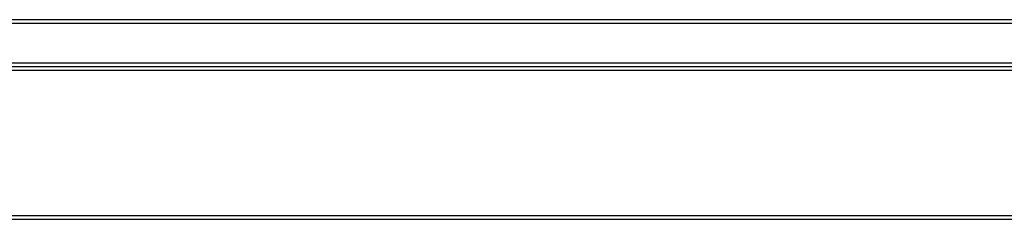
# Paper-space layout 'P3m-C' of a CAD drawing. Header units: inches. Extents: x 0.3 to 33.8, y 0.2 to 21.7.
# Tile 16 of 24: x 20.855 to 22.158, y 9.222 to 9.487. Entities that reach past the tile are written whole.
import ezdxf

# ---------------------------------------------------------------- set-up
doc = ezdxf.new("R2010")
doc.units = ezdxf.units.IN
doc.header["$MEASUREMENT"] = 0

psp = doc.layouts.new('P3m-C')

# ---------------------------------------------------------------- linework, layer by layer
at = {"color": 7, "linetype": 'Continuous', "lineweight": 25}
for p, q in [((18.753, 9.48653), (26.778, 9.48653)), ((26.778, 9.48153), (18.753, 9.48153)), ((18.753, 9.42903), (26.778, 9.42903)), ((26.778, 9.42403), (18.753, 9.42403)), ((26.778, 9.41903), (18.753, 9.41903)), ((18.753, 9.22653), (26.778, 9.22653)), ((26.778, 9.22153), (18.753, 9.22153))]:
    psp.add_line(p, q, dxfattribs=at)

doc.saveas('drawing.dxf')
